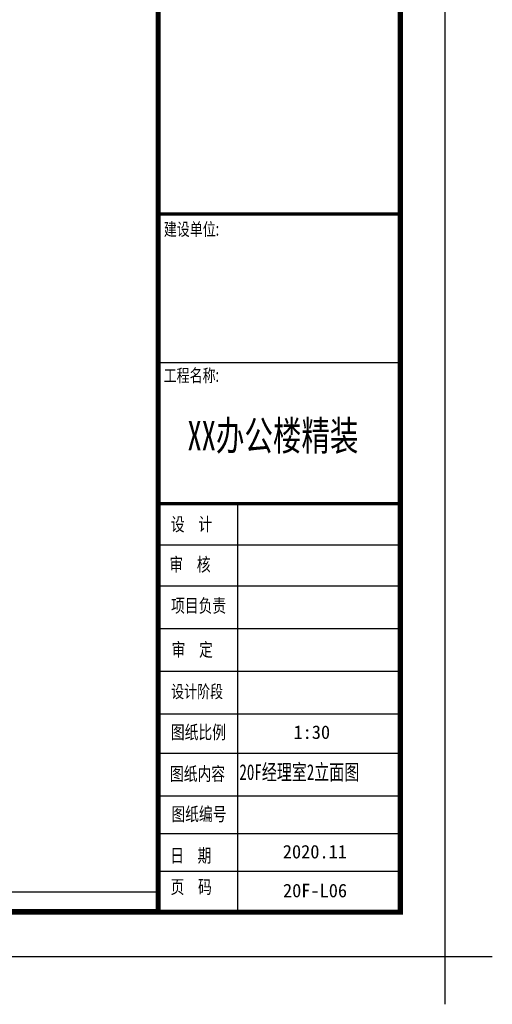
# Model space of a CAD drawing. Extents: x -20392 to -1937, y -1968 to 11268.
# Tile 5 of 6: x -5099 to -1937, y -1968 to 4608. Entities that reach past the tile are written whole.
import ezdxf
from ezdxf.enums import TextEntityAlignment as Align

# ---------------------------------------------------------------- set-up
doc = ezdxf.new("R2010")
doc.units = 0
doc.header["$LTSCALE"] = 1000
doc.header["$MEASUREMENT"] = 0
doc.layers.add('A-批量打印图层', color=251, linetype='Continuous', plot=False)
doc.layers.add('图框外线', color=1, linetype='Continuous', plot=False)
for name, color, linetype in [('DS-TEXT', 50, 'Continuous'), ('E-图框', 100, 'Continuous'), ('E-尺寸标注', 9, 'Continuous')]:
    doc.layers.add(name, color=color, linetype=linetype)
doc.styles.add('ar', font='arial.ttf')
doc.styles.add('宋体', font='msyh_0.ttf', dxfattribs={"width": 1.1})
doc.styles.add('黑体', font='SIMHEI_0.TTF')

# ---------------------------------------------------------------- blocks, each defined once
blk = doc.blocks.new('ffdsaff')
at = {"layer": 'DS-TEXT', "style": 'ar', "flags": 8}
for tag, height, p in [('1:50', 1.96, (-10.5, 27.11)), ('2014.10.18', 1.96, (-6.8, 8.36)), ('P-01', 2.94, (-8.32, 1.92))]:
    blk.add_attdef(tag, text='', height=height, dxfattribs=at).set_placement(p, align=Align.RIGHT)
at = {"layer": 'DS-TEXT', "linetype": 'Continuous', "style": '黑体', "width": 1.344271, "flags": 8}
blk.add_attdef('原始平面布置图', text='', height=2.35, dxfattribs=at).set_placement((-24.86, 20.62), (-2.13, 20.62), align=Align.FIT)
blk = doc.blocks.new('0')
at = {"color": 3}
for p, q in [((281.283, 25.07), (540.081, 25.07)), ((281.283, 21.071), (540.081, 21.071))]:
    blk.add_line(p, q, dxfattribs=at)
at = {"layer": 'A-批量打印图层'}
blk.add_lwpolyline([(10.545, 430.606), (604.545, 430.606), (604.545, 10.606), (10.545, 10.606)], close=True, dxfattribs=at)
at = {"layer": 'E-图框', "color": 4}
for p, q in [((540.646, 142.906), (594.646, 142.906)), ((558.383, 20.505), (558.383, 111.457)), ((540.646, 102.326), (594.646, 102.326)), ((540.646, 93.195), (594.646, 93.195)), ((540.646, 83.671), (594.646, 83.671)), ((540.646, 83.671), (594.646, 83.671)), ((540.646, 74.162), (594.646, 74.162)), ((540.646, 64.654), (594.646, 64.654)), ((540.646, 55.899), (594.646, 55.899)), ((540.646, 46.391), (594.646, 46.391)), ((540.646, 38.014), (594.646, 38.014)), ((540.646, 29.636), (594.646, 29.636))]:
    blk.add_line(p, q, dxfattribs=at)
at = {"layer": 'E-图框', "color": 4, "const_width": 1.131}
blk.add_lwpolyline([(21.919, 420.707), (594.646, 420.707), (594.646, 20.505), (21.919, 20.505)], close=True, dxfattribs=at)
at = {"layer": 'E-图框', "color": 4}
for points, const_width in [([(540.646, 420.707), (540.646, 20.505)], 1.131), ([(540.646, 175.961), (594.646, 175.961)], 0.707), ([(540.646, 111.457), (594.646, 111.457)], 0.707)]:
    blk.add_lwpolyline(points, dxfattribs=dict(at, const_width=const_width))
at = {"layer": '图框外线', "color": 1}
blk.add_lwpolyline([(10.606, 430.606), (604.545, 430.606), (604.545, 10.606), (10.606, 10.606)], close=True, dxfattribs=at)
blk.add_lwpolyline([(10.606, 430.606), (604.545, 430.606), (604.545, 10.606), (10.606, 10.606)], close=True, dxfattribs=at)
blk.add_lwpolyline([(10.606, 430.606), (604.545, 430.606), (604.545, 10.606), (10.606, 10.606)], close=True, dxfattribs=at)
blk.add_lwpolyline([(615.152, 10.606), (604.545, 10.606), (604.545, 0)], dxfattribs=at)
at = {"layer": 'E-尺寸标注'}
ref = blk.add_blockref('ffdsaff', (591.717, 20.814), dxfattribs=dict(at, xscale=1.362294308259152, yscale=1.362294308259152, zscale=1.362294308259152))
ref.add_attrib('原始平面布置图', '20F经理室2立面图', dxfattribs={"layer": 'DS-TEXT', "linetype": 'Continuous', "height": 3.5, "style": '黑体', "width": 0.7}).set_placement((558.764, 48.899), align=Align.BOTTOM_LEFT)
ref.add_attrib('1:50', '1:30', dxfattribs={"layer": 'DS-TEXT', "height": 3, "style": '黑体'}).set_placement((578.988, 58.187), align=Align.BOTTOM_RIGHT)
ref.add_attrib('2014.10.18', '2020.11', dxfattribs={"layer": 'DS-TEXT', "height": 3, "style": '黑体'}).set_placement((582.732, 31.577), align=Align.BOTTOM_RIGHT)
ref.add_attrib('P-01', '20F-L06', dxfattribs={"layer": 'DS-TEXT', "height": 3, "style": '黑体'}).set_placement((582.769, 22.923), align=Align.BOTTOM_RIGHT)
at = {"color": 150, "style": '黑体', "width": 0.672135}
blk.add_text(' XX办公楼精装  ', height=6.5707, dxfattribs=at).set_placement((544.009, 123.302), (591.646, 123.302), align=Align.FIT)
at = {"layer": 'E-图框', "color": 4, "linetype": 'Continuous', "style": '宋体', "width": 0.75}
for s, height, p in [('建设单位:', 2.8283, (541.921, 171.133)), ('工程名称:', 2.8283, (541.881, 138.576)), ('设    计', 3, (543.486, 105.376)), ('审    核 ', 3, (543.157, 96.425)), ('项目负责', 3, (543.532, 87.245)), ('审    定', 3, (543.661, 77.455)), ('设计阶段', 2.8283, (543.554, 68.218)), ('图纸比例 ', 3, (543.488, 59.077)), ('图纸内容', 3, (543.287, 49.811)), ('图纸编号 ', 3, (543.6, 40.85)), ('日    期', 3, (543.335, 31.614)), ('页    码', 3, (543.428, 24.641))]:
    blk.add_text(s, height=height, dxfattribs=at).set_placement(p)

msp = doc.modelspace()

# ---------------------------------------------------------------- block references
at = {"xscale": 30, "yscale": 30, "zscale": 30}
msp.add_blockref('0', (-20392, -1968.5), dxfattribs=at)

doc.saveas('drawing.dxf')
